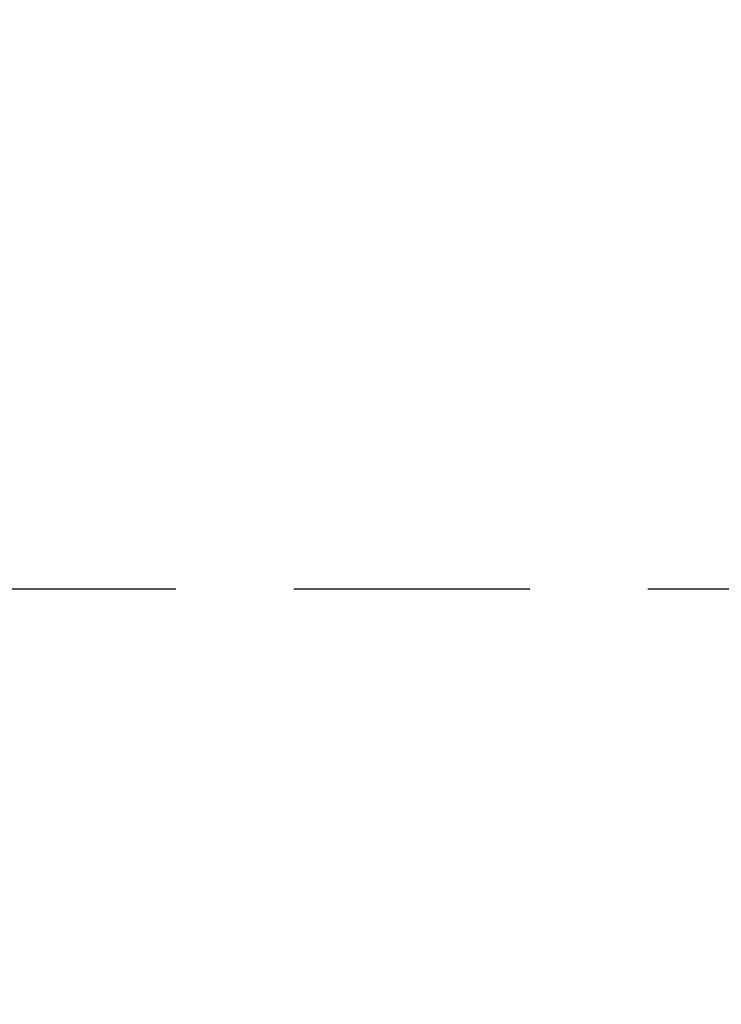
# Model space of a CAD drawing. Header units: millimetres. Extents: x -37445 to 120667, y -123620 to 254214.
# Tile 74 of 219: x 6150 to 6264, y -87627 to -87468. Entities that reach past the tile are written whole.
import ezdxf
from ezdxf import colors
from ezdxf.entities.mleader import LeaderData, LeaderLine
from ezdxf.math import Vec2, Vec3

# ---------------------------------------------------------------- set-up
doc = ezdxf.new("R2010")
doc.units = ezdxf.units.MM
doc.linetypes.add('xref_ACAD-LSN_dyspozytornia_PW_rzuty_12$0$DASHED', pattern=[19.05, 12.7, -6.35])
doc.layers.add('Inwentaryzacja$0$Leszno_dyspozytornia_inwentaryzacja$0$Inwentarka_opis', color=7, linetype='Continuous')
doc.layers.add('xref_ACAD-LSN_dyspozytornia_PW_rzuty_12$0$IS kanaly wentylacyjne', color=4, linetype='xref_ACAD-LSN_dyspozytornia_PW_rzuty_12$0$DASHED')
doc.layers.add('xref', color=8, linetype='Continuous', lineweight=13)
doc.styles.add('Inwentaryzacja$0$Leszno_dyspozytornia_inwentaryzacja$0$Standard', font='arial.ttf')

# ---------------------------------------------------------------- blocks, each defined once
blk = doc.blocks.new('xref_ACAD-LSN_dyspozytornia_PW_rzuty_12')
at = {"layer": 'xref_ACAD-LSN_dyspozytornia_PW_rzuty_12$0$IS kanaly wentylacyjne', "ltscale": 0.3}
blk.add_lwpolyline([(68090.684, 81372.22), (68090.684, 81639.22), (68287.684, 81639.22), (68297.684, 81644.22), (68668.684, 81644.22), (68668.684, 81659.22), (68297.684, 81659.22), (68297.684, 81669.22), (68287.684, 81669.22), (68287.684, 81659.22), (68090.684, 81659.22), (68090.684, 81933.22), (68070.684, 81933.22), (68070.684, 81903.412), (68060.684, 81903.412), (68060.684, 81883.412), (68070.684, 81883.412), (68070.684, 81509.22)], dxfattribs=at)

msp = doc.modelspace()

# ---------------------------------------------------------------- block references
at = {"layer": 'xref', "xscale": 10, "yscale": 10, "zscale": 10}
msp.add_blockref('xref_ACAD-LSN_dyspozytornia_PW_rzuty_12', (-674616.84, -906892.2), dxfattribs=at)

# ---------------------------------------------------------------- next in the draw order: leaders
at = {"layer": 'Inwentaryzacja$0$Leszno_dyspozytornia_inwentaryzacja$0$Inwentarka_opis', "lineweight": 9}
ml = msp.add_multileader_mtext('Standard', dxfattribs=at)
ml.set_content('8ż', color=256, style='Inwentaryzacja$0$Leszno_dyspozytornia_inwentaryzacja$0$Standard')
ml.set_leader_properties(color=256)
ml.build(insert=Vec2(0, 0))
ml.multileader.update_dxf_attribs({"dogleg_length": 4, "arrow_head_size": 50})
ctx = ml.context
ctx.base_point, ctx.char_height, ctx.arrow_head_size, ctx.landing_gap_size, ctx.plane_origin = Vec3(790.15, -87640.31), 125, 50, 15, Vec3(59921.48, 138598.87)
notes = []
notes.append((ctx, [(0, (0, 0, 0), (0, 0), (1, 0), 1, [])]))
ctx.mtext.insert, ctx.mtext.width = Vec3(805.15, -87576.75), 5456.6853
for ctx, leaders in notes:
    for number, flags, end, landing, length, lines in leaders:
        leader = LeaderData()
        leader.index, (leader.has_last_leader_line, leader.has_dogleg_vector, leader.attachment_direction) = number, flags
        leader.last_leader_point, leader.dogleg_vector, leader.dogleg_length = Vec3(end), Vec3(landing), length
        for number, points, colour, breaks in lines:
            line = LeaderLine()
            line.index, line.vertices, line.color, line.breaks = number, Vec3.list(points), colors.encode_raw_color(colour), breaks
            leader.lines.append(line)
        ctx.leaders.append(leader)

doc.saveas('drawing.dxf')
